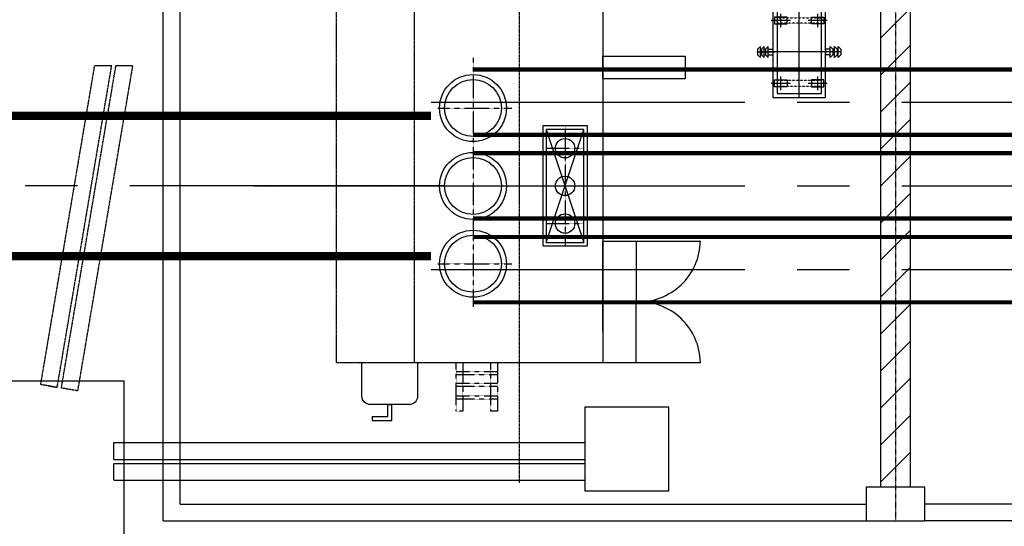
# Model space of a CAD drawing. Header units: inches. Extents: x -4968858 to -265257, y -220693 to 1871410.
# Tile 116 of 256: x -1899681 to -1887915, y 1187316 to 1193367. Entities that reach past the tile are written whole.
import ezdxf

# ---------------------------------------------------------------- set-up
doc = ezdxf.new("R2010")
doc.units = ezdxf.units.IN
doc.header["$MEASUREMENT"] = 0
for name, pattern in [('CENTER', [2, 1.25, -0.25, 0.25, -0.25]), ('CENTER2', [1.125, 0.75, -0.125, 0.125, -0.125]), ('CENTRE', [1.5, 0.75, -0.25, 0.25, -0.25]), ('CONTINOUS', [0]), ('DASHED', [0.75, 0.5, -0.25]), ('HIDDEN', [0.375, 0.25, -0.125])]:
    doc.linetypes.add(name, pattern=pattern)
for name, color, linetype in [('DIM', 2, 'Continuous'), ('ductbank', 100, 'Continuous'), ('FBWALL', 6, 'Continuous'), ('GRID', 8, 'Continuous'), ('IPB', 6, 'Continuous'), ('NG', 6, 'Continuous'), ('RAIL', 4, 'Continuous'), ('road', 1, 'Continuous'), ('SPB', 1, 'Continuous'), ('TRAY', 7, 'Continuous')]:
    doc.layers.add(name, color=color, linetype=linetype)

# ---------------------------------------------------------------- blocks, each defined once
blk = doc.blocks.new('NGR')
at = {"layer": 'NG'}
for p, q in [((0, 545), (0, -654)), ((-335, 375), (-105, 375)), ((-220, 455), (-220, 295)), ((105, 375), (335, 375)), ((220, 455), (220, 295)), ((-506, 0), (-292, 0)), ((-498, 33), (-465, 65)), ((-498, -33), (-498, 33)), ((-465, 65), (-465, -65)), ((-465, 33), (-452, 33)), ((-452, 33), (-420, 65)), ((-452, -33), (-452, 33)), ((-420, 65), (-420, -65)), ((-420, 33), (-402, 33)), ((-402, 33), (-370, 65)), ((-402, -33), (-402, 33)), ((-375, 0), (463, 0)), ((-370, 65), (-370, -65)), ((-370, 33), (-315, 33)), ((-315, -33), (-315, 33)), ((506, 0), (292, 0)), ((370, 33), (315, 33)), ((315, -33), (315, 33)), ((402, 33), (370, 65)), ((370, 65), (370, -65)), ((420, 33), (402, 33)), ((402, -33), (402, 33)), ((452, 33), (420, 65)), ((420, 65), (420, -65)), ((465, 33), (452, 33)), ((452, -33), (452, 33)), ((498, 33), (465, 65)), ((465, 65), (465, -65)), ((498, -33), (498, 33)), ((-498, -33), (-465, -65)), ((-465, -33), (-452, -33)), ((-452, -33), (-420, -65)), ((-420, -33), (-402, -33)), ((-402, -33), (-370, -65)), ((-370, -33), (-315, -33)), ((370, -33), (315, -33)), ((402, -33), (370, -65)), ((420, -33), (402, -33)), ((452, -33), (420, -65)), ((465, -33), (452, -33)), ((498, -33), (465, -65)), ((-220, -295), (-220, -455)), ((220, -295), (220, -455)), ((-335, -375), (-105, -375)), ((105, -375), (335, -375))]:
    blk.add_line(p, q, dxfattribs=at)
for points in [[(315, -545), (315, 545), (-315, 545), (-315, -545)], [(265, -495), (265, 495), (-265, 495), (-265, -495)], [(-145, 415), (-295, 415), (-295, 335), (-145, 335)], [(145, 415), (295, 415), (295, 335), (145, 335)], [(-145, -415), (-295, -415), (-295, -335), (-145, -335)], [(145, -415), (295, -415), (295, -335), (145, -335)]]:
    blk.add_lwpolyline(points, close=True, dxfattribs=at)
at = {"layer": 'NG', "linetype": 'HIDDEN', "ltscale": 0.3}
for points in [[(-265, 342), (265, 342), (265, 408), (-265, 408)], [(-265, -342), (265, -342), (265, -408), (-265, -408)]]:
    blk.add_lwpolyline(points, close=True, dxfattribs=at)
blk = doc.blocks.new('UTCOMBINE')
at = {"layer": 'SPB', "lineweight": 9}
h = blk.add_hatch(dxfattribs=at)
h.set_pattern_fill('ANSI31', color=256, scale=2500, style=0)
h.paths.add_polyline_path([(-713200, 41378), (-721601, 41378), (-721601, 41023), (-713200, 41023)])
h.paths.add_polyline_path([(-721601, 41378), (-726405, 41378), (-726405, 41023), (-721601, 41023)])
h.paths.add_polyline_path([(-704800, 41378), (-712500, 41378), (-712500, 41023), (-704800, 41023)])
h.paths.add_polyline_path([(-712850, 53178), (-713028, 53178), (-713028, 41423), (-712850, 41423)])
h.paths.add_polyline_path([(-712673, 53178), (-712850, 53178), (-712850, 41423), (-712673, 41423)])
at = {"color": 8, "linetype": 'CONTINOUS', "ltscale": 2}
for p, q in [((-721601, 53578), (-713200, 53578)), ((-704100, 53578), (-712500, 53578)), ((-704100, 53578, 0), (-704100, 41023, 0)), ((-721401, 53378), (-713200, 53378)), ((-704300, 53378), (-712500, 53378)), ((-704300, 53378, 0), (-704300, 41423, 0))]:
    blk.add_line(p, q, dxfattribs=at)
at = {"color": 8, "linetype": 'CENTER2', "ltscale": 2}
for p, q in [((-708351, 41697, 0), (-708351, 53128, 0)), ((-708351, 49363, 0), (-708351, 49793, 0)), ((-705183, 49578, 0), (-710328, 49578, 0)), ((-708136, 49578, 0), (-708565, 49578, 0))]:
    blk.add_line(p, q, dxfattribs=at)
for p, q in [((-706597, 52378, 0), (-706829, 52378, 0)), ((-706829, 52378, 0), (-706829, 52190, 0)), ((-706597, 52332, 0), (-706597, 52378, 0)), ((-706597, 52332, 0), (-706783, 52332, 0)), ((-706783, 52332, 0), (-706783, 52190, 0)), ((-706783, 52190, 0), (-706829, 52190, 0)), ((-709351, 51311, 0), (-709351, 50759, 0))]:
    blk.add_line(p, q)
at = {"linetype": 'CENTER'}
blk.add_line((-709292, 50961, 0), (-709840, 50961, 0), dxfattribs=at)
at = {"color": 2, "linetype": 'CENTER'}
for p, q in [((-707801, 48050, 0), (-707801, 51024, 0)), ((-707382, 50508, 0), (-708264, 50508, 0)), ((-708901, 48861, 0), (-708901, 50295, 0)), ((-708676, 50028, 0), (-709126, 50028, 0)), ((-708676, 49128, 0), (-709126, 49128, 0)), ((-707382, 48648, 0), (-708264, 48648, 0))]:
    blk.add_line(p, q, dxfattribs=at)
at = {"color": 2, "linetype": 'CENTER', "elevation": 0}
for points in [[(-708092, 52268), (-708012, 52268), (-708012, 51686), (-708092, 51686)], [(-707681, 52268), (-707601, 52268), (-707601, 51686), (-707681, 51686)], [(-708092, 52125), (-707601, 52125), (-707601, 52085), (-708092, 52085)], [(-708092, 51973), (-707601, 51973), (-707601, 51932), (-708092, 51932)], [(-708092, 51834), (-707601, 51834), (-707601, 51794), (-708092, 51794)]]:
    blk.add_lwpolyline(points, close=True, dxfattribs=at)
at = {"elevation": 0}
blk.add_lwpolyline([(-707038, 52190), (-706574, 52190, -0.414214), (-706474, 52090), (-706474, 51686), (-707138, 51686), (-707138, 52090, -0.414214)], format="xyb", close=True, dxfattribs=at)
at = {"layer": 'FBWALL', "elevation": 0}
blk.add_lwpolyline([(-712500, 53578), (-713200, 53578), (-713200, 53178), (-712500, 53178)], close=True, dxfattribs=at)
at = {"layer": 'IPB', "linetype": 'CENTRE'}
blk.add_line((-712850, 41423, 0), (-712850, 53578, 0), dxfattribs=at)
at = {"layer": 'IPB'}
for p, q in [((-709751, 51686, 0), (-710518, 51686, 0)), ((-709351, 47470, 0), (-709351, 51686, 0)), ((-707101, 51686, 0), (-709351, 51686, 0)), ((-707101, 51686, 0), (-707101, 51080, 0)), ((-709751, 50236, 0), (-710518, 50236, 0))]:
    blk.add_line(p, q, dxfattribs=at)
at = {"layer": 'IPB', "color": 1}
for p, q in [((-708676, 48903, 0), (-709126, 50253, 0)), ((-708676, 50253, 0), (-709126, 48903, 0))]:
    blk.add_line(p, q, dxfattribs=at)
at = {"layer": 'IPB', "elevation": 0}
for points in [[(-709351, 51686), (-709751, 51686), (-709751, 50961), (-709351, 50961)], [(-709351, 50236), (-709751, 50236), (-709751, 50961), (-709351, 50961)], [(-708676, 48903), (-708676, 50253), (-709126, 50253), (-709126, 48903)], [(-710337, 48030), (-710337, 48299), (-709351, 48299), (-709351, 48030)]]:
    blk.add_lwpolyline(points, close=True, dxfattribs=at)
at = {"layer": 'IPB', "linetype": 'DASHED', "elevation": 0}
blk.add_lwpolyline([(-707101, 47470), (-706164, 47470), (-706164, 51686), (-707101, 51686)], close=True, dxfattribs=at)
at = {"layer": 'IPB', "linetype": 'HIDDEN', "elevation": 0}
blk.add_lwpolyline([(-708634, 48861), (-708634, 50295), (-709168, 50295), (-709168, 48861)], close=True, dxfattribs=at)
at = {"layer": 'IPB', "color": 1, "elevation": 0}
blk.add_lwpolyline([(-709126, 48903), (-708676, 48903), (-708676, 50253), (-709126, 50253)], close=True, dxfattribs=at)
at = {"layer": 'IPB'}
for centre, radius in [((-707801, 50508, 0), 400), ((-707801, 50508, 0), 340), ((-708901, 50028, 0), 116), ((-707801, 49578, 0), 400), ((-707801, 49578, 0), 340), ((-708901, 49578, 0), 116), ((-708901, 49128, 0), 116), ((-707801, 48648, 0), 400), ((-707801, 48648, 0), 340)]:
    blk.add_circle(centre, radius, dxfattribs=at)
for centre, start, end in [((-709782, 51697, 0), 180.826, 272.4655), ((-709782, 50225, 0), 87.5345, 179.174)]:
    blk.add_arc(centre, 736, start, end, dxfattribs=at)
at = {"layer": 'RAIL'}
for p, q in [((-713028, 53178, 0), (-713028, 41423, 0)), ((-712673, 53178, 0), (-712673, 41423, 0))]:
    blk.add_line(p, q, dxfattribs=at)
at = {"layer": 'TRAY'}
blk.add_blockref('NGR', (-711700, 47978, 0), dxfattribs=at)
blk = doc.blocks.new('TFMR YARD')
at = {"color": 2, "linetype": 'CENTER2', "ltscale": 5000}
for p, q in [((-88323, 247538, 0), (-72623, 247538, 0)), ((-88173, 246538, 0), (-97173, 246538, 0)), ((-88323, 246538, 0), (-71323, 246538, 0)), ((-88323, 245538, 0), (-70023, 245538, 0))]:
    blk.add_line(p, q, dxfattribs=at)
at = {"color": 3, "linetype": 'HIDDEN', "ltscale": 5000, "const_width": 100, "elevation": 0}
for points in [[(-88323, 247376), (-145073, 247376)], [(-88323, 245700), (-145073, 245700)]]:
    blk.add_lwpolyline(points, dxfattribs=at)
at = {"layer": 'DIM', "color": 1, "linetype": 'CONTINOUS', "lineweight": 15, "const_width": 50, "elevation": 0}
for points in [[(-87823, 247928), (-72623, 247928)], [(-87823, 247148), (-72623, 247148)], [(-87823, 246928), (-71323, 246928)], [(-87823, 246148), (-71323, 246148)], [(-87823, 245928), (-70023, 245928)], [(-87823, 245148), (-70023, 245148)]]:
    blk.add_lwpolyline(points, dxfattribs=at)
at = {"layer": 'GRID', "color": 1, "rotation": 180}
blk.add_blockref('UTCOMBINE', (-795623, 296116, 0), dxfattribs=at)
blk = doc.blocks.new('CABLE TRENCH')
for points in [[(1149603, 231154), (1149603, 231721), (1147603, 231721)], [(1147603, 229421), (1149603, 229421), (1149603, 231154)]]:
    blk.add_lwpolyline(points)
blk.add_lwpolyline([(1156111, 231411), (1155111, 231411), (1155111, 230411), (1156111, 230411)], close=True)
at = {"layer": 'ductbank', "linetype": 'HIDDEN'}
for p, q in [((1148607, 231681), (1149252, 235489)), ((1148607, 231681), (1149252, 235489)), ((1148804, 231648), (1149455, 235489)), ((1148854, 231640), (1149506, 235489)), ((1149051, 231606), (1149708, 235489)), ((1149455, 235489), (1149252, 235489)), ((1149708, 235489), (1149506, 235489)), ((1148804, 231648), (1148607, 231681)), ((1148695, 231667), (1148804, 231648)), ((1149051, 231606), (1148854, 231640)), ((1149481, 230988), (1155111, 230988)), ((1149481, 230988), (1155111, 230988)), ((1149481, 230788), (1149481, 230988)), ((1149481, 230788), (1155111, 230788)), ((1149481, 230738), (1155111, 230738)), ((1149481, 230538), (1149481, 230738)), ((1149481, 230538), (1155111, 230538))]:
    blk.add_line(p, q, dxfattribs=at)

msp = doc.modelspace()

# ---------------------------------------------------------------- block references
at = {"color": 1, "linetype": 'CONTINOUS', "lineweight": 15}
msp.add_blockref('TFMR YARD', (-1806442, 944844), dxfattribs=at)
at = {"layer": 'road', "lineweight": 30}
msp.add_blockref('CABLE TRENCH', (-3048036.9, 957327.8), dxfattribs=at)

doc.saveas('drawing.dxf')
